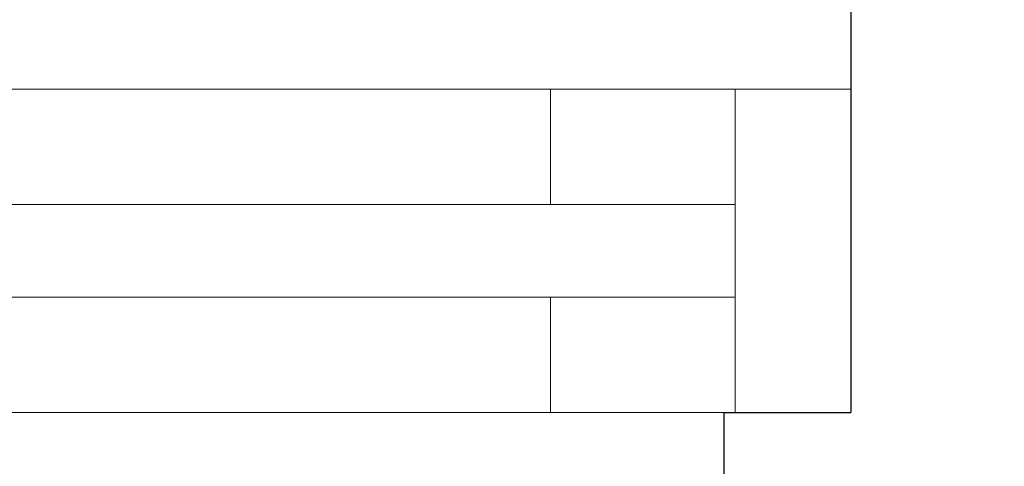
# Model space of a CAD drawing. Extents: x -145259 to -67259, y -2316 to 267384.
# Tile 125 of 256: x -119269 to -118842, y 47700 to 47894. Entities that reach past the tile are written whole.
import ezdxf

# ---------------------------------------------------------------- set-up
doc = ezdxf.new("R2010")
doc.units = 0
doc.header["$MEASUREMENT"] = 0
doc.layers.add('Arch wymiary', color=7, linetype='Continuous')
for name, color, linetype, lineweight in [('Arch wymiary_Nr_Pióra__21', 7, 'Continuous', 13), ('INWENT. OKNA_Nr_Pióra__21', 7, 'Continuous', 13), ('INWENT.ŚCIANY_Nr_Pióra__1', 7, 'Continuous', 25)]:
    doc.layers.add(name, color=color, linetype=linetype, lineweight=lineweight)
doc.styles.add('GENERATED_STYLE_1', font='txt')
doc.dimstyles.new('GENERATED_STYLE__2', dxfattribs={"dimtxt": 179.999995, "dimasz": 114, "dimexe": 0.18, "dimexo": 0, "dimgap": 0.09, "dimtad": 1, "dimdec": 0, "dimlfac": 0.1, "dimzin": 0, "dimdsep": 46, "dimtxsty": 'GENERATED_STYLE_1', "dimblk": 'ARROWHEAD_2', "dimblk1": 'ARROWHEAD_2', "dimblk2": 'ARROWHEAD_2', "dimcen": 0.09, "dimclrd": 7, "dimclre": 7, "dimclrt": 7, "dimazin": 0, "dimtfac": 1, "dimtdec": 4, "dimtmove": 0, "dimatfit": 3, "dimfxl": 0, "dimtolj": 1, "dimtzin": 0, "dimarcsym": 0})

# ---------------------------------------------------------------- blocks, each defined once
blk = doc.blocks.new('*D795')
at = {"layer": 'Arch wymiary_Nr_Pióra__21', "linetype": 'Continuous'}
for p, q in [((-130954.27, 62223.6), (-130954.27, 62296.95)), ((-130879.27, 62180.3), (-131029.27, 62266.9)), ((-130841.77, 62223.6), (-131066.77, 62223.6)), ((-130954.27, 46803.6), (-130954.27, 62223.6)), ((-131029.27, 46846.9), (-130879.27, 46760.3)), ((-130841.77, 46803.6), (-131066.77, 46803.6)), ((-130954.27, 46730.25), (-130954.27, 46803.6))]:
    blk.add_line(p, q, dxfattribs=at)
at = {"layer": 'Arch wymiary_Nr_Pióra__21', "insert": (-130990.27, 54254.4), "char_height": 180, "attachment_point": 7, "rotation": 90, "style": 'GENERATED_STYLE_1'}
blk.add_mtext('{1\xa0542}', dxfattribs=at)
blk = doc.blocks.new('ARROWHEAD_2')
at = {"color": 0, "linetype": 'Continuous', "lineweight": 0}
for p, q in [((-0.3781, -0.655), (0.3781, 0.655)), ((0, 0), (-1, 0))]:
    blk.add_line(p, q, dxfattribs=at)

msp = doc.modelspace()

# ---------------------------------------------------------------- linework, layer by layer
at = {"layer": 'INWENT. OKNA_Nr_Pióra__21', "linetype": 'Continuous'}
for p, q in [((-120088.74, 47863.6), (-118908.74, 47863.6)), ((-119038.74, 47813.6), (-119038.74, 47863.6)), ((-118958.74, 47723.6), (-118958.74, 47863.6)), ((-118958.74, 47813.6), (-120038.74, 47813.6)), ((-118958.74, 47773.6), (-120038.74, 47773.6)), ((-119038.74, 47723.6), (-119038.74, 47773.6)), ((-120088.74, 47723.6), (-118908.74, 47723.6))]:
    msp.add_line(p, q, dxfattribs=at)
at = {"layer": 'INWENT.ŚCIANY_Nr_Pióra__1', "linetype": 'Continuous'}
for p, q in [((-118908.74, 48153.6), (-118908.74, 47723.6)), ((-118963.74, 47723.6), (-118963.74, 47553.6)), ((-118963.74, 47723.6), (-118908.74, 47723.6))]:
    msp.add_line(p, q, dxfattribs=at)

# ---------------------------------------------------------------- dimensions: what is measured, and where the dimension line sits
at = {"layer": 'Arch wymiary', "linetype": 'Continuous'}
dim = msp.add_linear_dim(base=(-130954.27, 46803.6), p1=(-115148.74, 46803.6), p2=(-115168.74, 62223.6), angle=90, dimstyle='GENERATED_STYLE__2', dxfattribs=at)
dim.commit()
dim.dimension.update_dxf_attribs({"geometry": '*D795', "text_midpoint": (-131080.27, 54562.15)})

doc.saveas('drawing.dxf')
